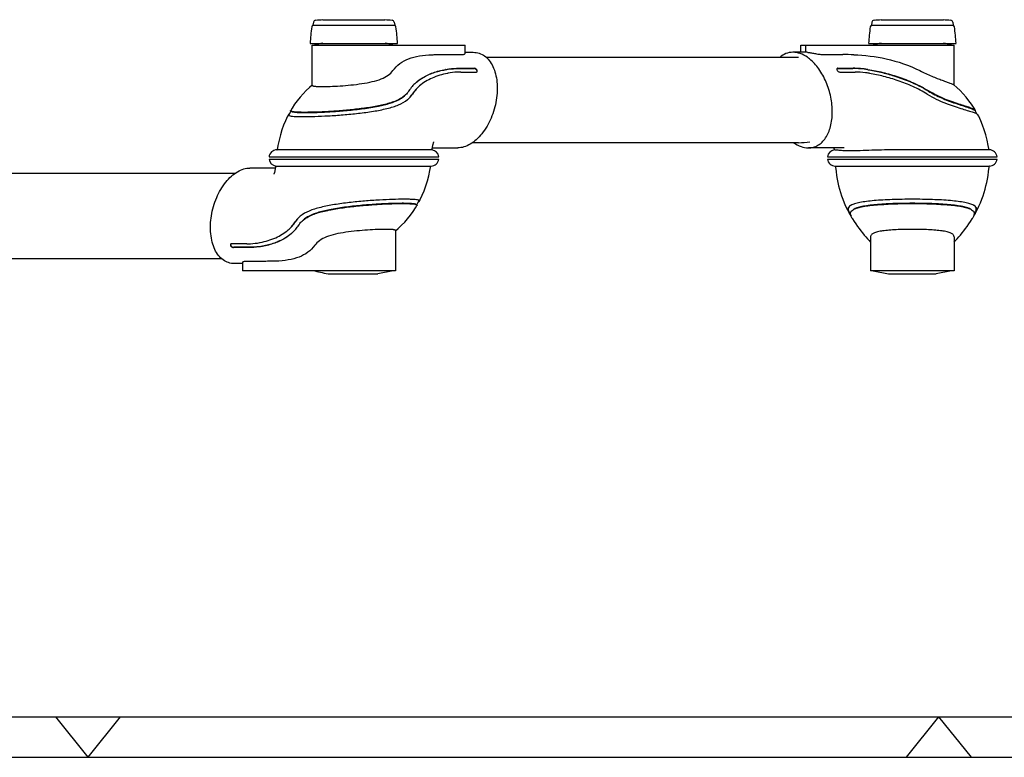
# Model space of a CAD drawing. Extents: x 0 to 420, y 0 to 297.
# Tile 2 of 8: x 122 to 243, y 0 to 91. Entities that reach past the tile are written whole.
import ezdxf

# ---------------------------------------------------------------- set-up
doc = ezdxf.new("R2010")
doc.units = 0
doc.header["$LTSCALE"] = 23.1
for name, color, linetype in [('102160_DXF_CONTINUOUS_LINE', 7, 'CONTINUOUS'), ('102162_DXF_CONTINUOUS_LINE', 7, 'CONTINUOUS'), ('102200_DXF_CONTINUOUS_LINE', 7, 'CONTINUOUS'), ('102380_DXF_FORMAT', 7, 'CONTINUOUS'), ('105-5481_DXF_CONTINUOUS_LI', 7, 'CONTINUOUS')]:
    doc.layers.add(name, color=color, linetype=linetype)

msp = doc.modelspace()

# ---------------------------------------------------------------- linework, layer by layer
at = {"layer": '102160_DXF_CONTINUOUS_LINE', "color": 7, "linetype": 'CONTINUOUS'}
for p, q in [((56.32, 72.09), (148.16, 72.09)), ((56.32, 61.57), (146.44, 61.57))]:
    msp.add_line(p, q, dxfattribs=at)
at = {"layer": '102162_DXF_CONTINUOUS_LINE', "color": 7, "linetype": 'CONTINUOUS'}
for p, q in [((217.7, 86.37), (179.17, 86.37)), ((217.7, 75.85), (177.45, 75.85))]:
    msp.add_line(p, q, dxfattribs=at)
msp.add_arc((217.7, 83.89), 8.04, 270.0041, 280.0485, dxfattribs=at)
at = {"layer": '102200_DXF_CONTINUOUS_LINE', "color": 7, "linetype": 'CONTINUOUS'}
for p, q in [((157.66, 82.93), (157.66, 87.91)), ((157.66, 87.91), (176.56, 87.91)), ((176.56, 86.87), (176.56, 87.91)), ((218, 87.91), (236.9, 87.91)), ((218, 87.01), (218, 87.91)), ((218.57, 87.91), (218.57, 87.01)), ((236.9, 82.95), (236.9, 87.91)), ((173.69, 86.73), (176.06, 86.73)), ((176.56, 87.01), (177.55, 87.01)), ((218.57, 87.01), (217, 87.01)), ((220.81, 86.73), (223.18, 86.73)), ((175.75, 85), (177.64, 85)), ((175.78, 85.04), (177.66, 85.04)), ((176.02, 84.57), (175.99, 84.57)), ((176.02, 84.57), (177.91, 84.57)), ((222.53, 85), (224.42, 85)), ((222.55, 85.04), (224.44, 85.04)), ((222.8, 84.57), (224.68, 84.57)), ((226.42, 84.42), (226.4, 84.42)), ((233.6, 81.84), (233.59, 81.85)), ((155.03, 79.75), (154.77, 79.28)), ((156.57, 79.07), (156.61, 79.07)), ((239.72, 79.41), (239.5, 79.81)), ((153.29, 74.98), (153.32, 74.98)), ((155.55, 74.98), (153.32, 74.98)), ((170.09, 74.98), (155.55, 74.98)), ((172.49, 75.21), (175.63, 75.21)), ((223.32, 75.21), (218.92, 75.21)), ((241.21, 74.98), (236.52, 74.98)), ((241.23, 74.98), (241.21, 74.98)), ((241.26, 74.98), (241.23, 74.98)), ((241.23, 74.98), (241.23, 74.98)), ((152.33, 74.11), (173.29, 74.11)), ((152.33, 73.83), (173.29, 73.83)), ((155.52, 72.96), (170.06, 72.96)), ((170.06, 72.96), (172.29, 72.96)), ((172.32, 72.96), (172.29, 72.96)), ((221.27, 74.11), (242.23, 74.11)), ((221.27, 73.83), (242.23, 73.83)), ((222.23, 72.96), (222.24, 72.96)), ((222.24, 72.96), (222.25, 72.96)), ((222.25, 72.96), (231.75, 72.96)), ((231.75, 72.96), (241.25, 72.96)), ((241.26, 72.96), (241.25, 72.96)), ((153.12, 72.73), (149.98, 72.73)), ((169.04, 68.87), (169, 68.87)), ((170.58, 68.19), (170.84, 68.66)), ((224.03, 67.12), (224.13, 66.96)), ((239.37, 66.97), (239.47, 67.12)), ((224.36, 66.45), (224.56, 66.14)), ((167.96, 65.01), (167.96, 60.03)), ((149.59, 63.37), (147.7, 63.37)), ((149.59, 63.37), (149.62, 63.37)), ((226.6, 64.24), (226.6, 60.03)), ((236.9, 64.24), (236.9, 60.03)), ((149.83, 62.91), (147.95, 62.91)), ((149.86, 62.94), (147.97, 62.94)), ((149.05, 60.93), (148.06, 60.93)), ((149.05, 61.07), (149.05, 60.03)), ((151.92, 61.21), (149.55, 61.21)), ((167.96, 60.03), (149.05, 60.03)), ((159.85, 59.65), (165.76, 59.65)), ((167.66, 60.03), (165.76, 59.65)), ((236.9, 60.03), (226.6, 60.03)), ((226.9, 60.03), (228.79, 59.65)), ((228.79, 59.65), (234.71, 59.65)), ((236.6, 60.03), (234.71, 59.65))]:
    msp.add_line(p, q, dxfattribs=at)
for points in [[(157.66, 82.95), (157.32, 82.66), (156.92, 82.28), (156.53, 81.89), (156.17, 81.47), (155.82, 81.04), (155.49, 80.59), (155.18, 80.12), (155.01, 79.84)], [(239.54, 79.84), (239.38, 80.12), (239.06, 80.59), (238.74, 81.04), (238.39, 81.47), (238.02, 81.89), (237.64, 82.28), (237.23, 82.66), (236.86, 82.99)], [(154.72, 79.31), (154.62, 79.11), (154.36, 78.57), (154.13, 78.01), (153.92, 77.43), (153.73, 76.81), (153.57, 76.17), (153.42, 75.51), (153.32, 74.98)], [(241.23, 74.98), (241.13, 75.51), (240.99, 76.17), (240.82, 76.81), (240.63, 77.43), (240.42, 78.01), (240.19, 78.57), (239.94, 79.11), (239.84, 79.31)], [(172.45, 74.97), (172.46, 75.07), (172.48, 75.17), (172.5, 75.28), (172.52, 75.38), (172.54, 75.48), (172.56, 75.57), (172.58, 75.65), (172.6, 75.73), (172.62, 75.8), (172.64, 75.86), (172.66, 75.91), (172.67, 75.94), (172.68, 75.97), (172.69, 75.98)], [(222.07, 75.21), (222.07, 75.17), (222.09, 75.07), (222.11, 74.97)], [(153.16, 72.98), (153.15, 72.88), (153.13, 72.77), (153.11, 72.66), (153.09, 72.56), (153.07, 72.47), (153.05, 72.38), (153.03, 72.29), (153.01, 72.21), (152.99, 72.15), (152.97, 72.09), (152.95, 72.04), (152.94, 72), (152.93, 71.97), (152.92, 71.96)], [(170.89, 68.63), (170.99, 68.83), (171.25, 69.37), (171.48, 69.93), (171.69, 70.52), (171.88, 71.13), (172.05, 71.77), (172.19, 72.44), (172.29, 72.96)], [(222.24, 72.96), (222.26, 72.83), (222.33, 72.3), (222.4, 71.82), (222.48, 71.36), (222.56, 70.94), (222.65, 70.52), (222.76, 70.11), (222.87, 69.71), (223, 69.3), (223.16, 68.87), (223.33, 68.43), (223.52, 68), (223.73, 67.58), (223.95, 67.16)], [(239.55, 67.16), (239.77, 67.58), (239.97, 68), (240.16, 68.43), (240.34, 68.87), (240.5, 69.3), (240.63, 69.71), (240.74, 70.11), (240.84, 70.52), (240.94, 70.94), (241.02, 71.36), (241.1, 71.82), (241.17, 72.3), (241.24, 72.83), (241.25, 72.96)], [(167.96, 64.99), (168.29, 65.28), (168.69, 65.66), (169.08, 66.06), (169.44, 66.47), (169.79, 66.9), (170.12, 67.35), (170.43, 67.83), (170.6, 68.1)], [(224.56, 66.14), (224.77, 65.83), (224.98, 65.53), (225.19, 65.25), (225.4, 64.97), (225.61, 64.71), (225.82, 64.46), (226.02, 64.22), (226.22, 63.99), (226.42, 63.78), (226.6, 63.59)], [(236.9, 63.59), (237.08, 63.78), (237.28, 63.99), (237.48, 64.22), (237.68, 64.46), (237.89, 64.71), (238.1, 64.97), (238.31, 65.25), (238.52, 65.53), (238.73, 65.83)], [(238.73, 65.83), (238.94, 66.14), (239.14, 66.45)]]:
    msp.add_lwpolyline(points, dxfattribs=at)
for centre, radius, start, end in [((162.81, 68.51), 20, 101.1016, 104.0341), ((162.81, 68.51), 20, 76.0347, 78.8984), ((231.75, 68.51), 20, 101.0899, 104.0341), ((231.75, 68.51), 20, 75.9659, 78.9101), ((216.1, 82.49), 4.75, 51.3724, 55.3027), ((223.17, 46.86), 39.87, 88.0577, 89.9951), ((175.61, 76.85), 8.18, 100.3283, 100.578), ((176.17, 75.59), 9, 101.2824, 101.5116), ((177.93, 84.69), 0.114, 315.8438, 321.3237), ((222.52, 84.93), 0.0998, 141.3335, 146.983), ((224.41, 73.07), 11.94, 81.1351, 89.9485), ((224.43, 73.18), 11.86, 81.2751, 89.9469), ((224.05, 70.56), 14.5, 81.1679, 81.3359), ((224.08, 70.62), 14, 80.1803, 80.3525), ((173.8, 79.54), 5, 132.1668, 147.182), ((174.03, 79.21), 4.8, 131.0474, 147.1088), ((174.06, 79.24), 4.8, 131.0426, 147.1402), ((173.86, 79.47), 5.09, 131.0801, 132.1528), ((167.53, 83.46), 2.98, 310.7942, 327.1513), ((167.25, 83.77), 2.79, 326.2736, 327.1332), ((167.43, 83.57), 3.13, 309.8806, 310.851), ((154.8, 79.27), 0.0894, 150.7234, 152.4258), ((155.09, 79.79), 0.0948, 149.5335, 152.6629), ((239.45, 79.79), 0.107, 30.4614, 33.1595), ((239.46, 79.79), 0.0948, 27.3371, 30.4665), ((153.33, 73.97), 1.01, 92, 172.0324), ((172.29, 73.97), 1.01, 7.9676, 81.1508), ((222.27, 73.97), 1.01, 99.26, 172.0324), ((241.23, 73.97), 1.01, 7.9676, 88), ((153.33, 73.97), 1.01, 187.9676, 261.1508), ((172.29, 73.97), 1.01, 272, 352.0324), ((222.27, 73.97), 1.01, 187.9676, 268), ((241.23, 73.97), 1.01, 272, 352.0324), ((170.52, 68.15), 0.0948, 329.5335, 332.6629), ((170.81, 68.67), 0.0894, 330.7234, 332.4258), ((224.82, 66.94), 1.35, 119.2054, 121.5232), ((238.68, 66.94), 1.35, 58.4781, 60.7893), ((226.24, 68.42), 2.62, 208.7343, 210.4569), ((226.68, 68.68), 3.12, 210.4303, 211.1612), ((226.3, 68.45), 2.63, 208.5616, 210.4357), ((237.2, 68.45), 2.63, 329.5643, 331.4379), ((236.85, 68.66), 3.09, 328.9544, 329.5755), ((237.26, 68.42), 2.62, 329.5471, 331.266), ((151.55, 68.7), 4.8, 311.0426, 327.1402), ((151.58, 68.73), 4.8, 311.0474, 327.1088), ((151.81, 68.4), 5, 312.1668, 327.182), ((158.08, 64.48), 2.98, 130.7942, 147.1513), ((158.36, 64.17), 2.79, 146.2736, 147.1332), ((158.18, 64.37), 3.13, 129.8806, 130.851), ((226.96, 68.09), 3.07, 209.7283, 210.1721), ((227.5, 68.41), 3.7, 210.2134, 211.9227), ((236, 68.41), 3.7, 328.0774, 329.7894), ((236.55, 68.08), 3.05, 329.8299, 330.3467), ((151.75, 68.47), 5.09, 311.0801, 312.1528), ((147.68, 63.25), 0.114, 135.8438, 141.3237), ((149.44, 72.35), 9, 281.2824, 281.5116), ((150, 71.09), 8.18, 280.3283, 280.578), ((162.81, 79.43), 20, 256.0347, 261.4913)]:
    msp.add_arc(centre, radius, start, end, dxfattribs=at)
msp.add_ellipse((218.57, 81.11), major_axis=(0, 5.9), ratio=0.662846, start_param=-0.073995, end_param=0.000077, dxfattribs=at)
for points, knots in [([(167.63, 84.75), (167.87, 85.08), (168.45, 85.67), (169.59, 86.27), (170.95, 86.6), (171.92, 86.69), (172.44, 86.71)], [0, 0, 0, 0, 0.225074, 0.456578, 0.712233, 1, 1, 1, 1]), ([(172.43, 86.71), (172.54, 86.71), (172.95, 86.73), (173.37, 86.73), (173.69, 86.73)], [0, 0, 0, 0, 0.242928, 1, 1, 1, 1]), ([(177.55, 87.01), (177.8, 87.01), (178.3, 86.94), (178.98, 86.58), (179.56, 86), (180.01, 85.25), (180.32, 84.35), (180.56, 82.95), (180.47, 81.07), (179.84, 78.88), (178.91, 77.24), (177.96, 76.22), (177.21, 75.66), (176.43, 75.3), (175.89, 75.21), (175.63, 75.21)], [0, 0, 0, 0, 0.047694, 0.095816, 0.147038, 0.203088, 0.264589, 0.331265, 0.475875, 0.626319, 0.769632, 0.835169, 0.895282, 0.949899, 1, 1, 1, 1]), ([(176.06, 86.73), (176.13, 86.73), (176.25, 86.74), (176.4, 86.76), (176.48, 86.79), (176.53, 86.82), (176.56, 86.85), (176.56, 86.87)], [0, 0, 0, 0, 0.392301, 0.68955, 0.800732, 0.887494, 1, 1, 1, 1]), ([(217, 87.01), (216.71, 87.01), (216.11, 86.9), (215.61, 86.57), (215.39, 86.37)], [0, 0, 0, 0, 0.494099, 1, 1, 1, 1]), ([(218.8, 86.39), (218.52, 86.58), (217.95, 86.89), (217.3, 87.01), (217, 87.01)], [0, 0, 0, 0, 0.526118, 1, 1, 1, 1]), ([(218.86, 87), (219.01, 86.98), (219.32, 86.93), (219.81, 86.84), (220.32, 86.76), (220.65, 86.73), (220.81, 86.73)], [0, 0, 0, 0, 0.219506, 0.485361, 0.758862, 1, 1, 1, 1]), ([(224.52, 86.71), (225.86, 86.66), (228.67, 86.32), (231.36, 85.4), (232.68, 84.75)], [0, 0, 0, 0, 0.476833, 1, 1, 1, 1]), ([(218.92, 75.21), (219.13, 75.21), (219.54, 75.27), (220.12, 75.51), (220.63, 75.91), (221.07, 76.45), (221.42, 77.11), (221.77, 78.15), (221.94, 79.64), (221.75, 81.5), (221.18, 83.33), (220.3, 84.95), (219.5, 85.84), (219.06, 86.19)], [0, 0, 0, 0, 0.046537, 0.093026, 0.14137, 0.193044, 0.248899, 0.309184, 0.441533, 0.585049, 0.731666, 0.872583, 1, 1, 1, 1]), ([(158.86, 82.79), (159.2, 82.79), (159.95, 82.8), (161.14, 82.86), (162.45, 82.97), (163.78, 83.13), (165.04, 83.36), (166.14, 83.68), (167.03, 84.12), (167.47, 84.53), (167.63, 84.75)], [0, 0, 0, 0, 0.110428, 0.243541, 0.389817, 0.53889, 0.68058, 0.806489, 0.912406, 1, 1, 1, 1]), ([(170.52, 83.31), (170.75, 83.51), (171.4, 83.98), (172.6, 84.54), (173.59, 84.8), (174.1, 84.89)], [0, 0, 0, 0, 0.234203, 0.601188, 1, 1, 1, 1]), ([(170.52, 83.31), (170.78, 83.53), (171.44, 84), (172.65, 84.53), (173.59, 84.77), (174.08, 84.86)], [0, 0, 0, 0, 0.261124, 0.616633, 1, 1, 1, 1]), ([(174.38, 84.41), (173.72, 84.28), (172.49, 83.92), (171.37, 83.26), (170.91, 82.86)], [0, 0, 0, 0, 0.52614, 1, 1, 1, 1]), ([(174.08, 84.86), (174.21, 84.89), (174.76, 84.97), (175.32, 85), (175.75, 85)], [0, 0, 0, 0, 0.234195, 1, 1, 1, 1]), ([(174.14, 84.9), (174.27, 84.92), (174.81, 85.01), (175.36, 85.04), (175.78, 85.04)], [0, 0, 0, 0, 0.241606, 1, 1, 1, 1]), ([(175.99, 84.57), (175.85, 84.57), (175.32, 84.56), (174.8, 84.5), (174.41, 84.42)], [0, 0, 0, 0, 0.257517, 1, 1, 1, 1]), ([(178.02, 84.65), (178.02, 84.69), (177.99, 84.78), (177.9, 84.89), (177.78, 84.98), (177.68, 85), (177.64, 85)], [0, 0, 0, 0, 0.216198, 0.481954, 0.758399, 1, 1, 1, 1]), ([(178.02, 84.62), (178.03, 84.63), (178.05, 84.67), (178.05, 84.74), (178.02, 84.81), (177.95, 84.91), (177.83, 85), (177.72, 85.04), (177.66, 85.04)], [0, 0, 0, 0, 0.09219, 0.196294, 0.317143, 0.453047, 0.742373, 1, 1, 1, 1]), ([(177.91, 84.57), (177.92, 84.57), (177.96, 84.57), (177.99, 84.59), (178.01, 84.61)], [0, 0, 0, 0, 0.276165, 1, 1, 1, 1]), ([(222.44, 84.98), (222.43, 84.97), (222.42, 84.95), (222.42, 84.93), (222.42, 84.92)], [0, 0, 0, 0, 0.734317, 1, 1, 1, 1]), ([(222.42, 84.92), (222.42, 84.88), (222.45, 84.79), (222.54, 84.68), (222.66, 84.6), (222.75, 84.57), (222.8, 84.57)], [0, 0, 0, 0, 0.215123, 0.48223, 0.758924, 1, 1, 1, 1]), ([(222.53, 85), (222.52, 85), (222.48, 85), (222.45, 84.99), (222.43, 84.97)], [0, 0, 0, 0, 0.27618, 1, 1, 1, 1]), ([(222.55, 85.04), (222.54, 85.04), (222.5, 85.03), (222.46, 85.02), (222.44, 84.99)], [0, 0, 0, 0, 0.285581, 1, 1, 1, 1]), ([(226.4, 84.42), (226.26, 84.45), (225.69, 84.53), (225.11, 84.57), (224.68, 84.57)], [0, 0, 0, 0, 0.257242, 1, 1, 1, 1]), ([(226.25, 84.86), (226.78, 84.78), (227.87, 84.57), (229.57, 84.1), (231.57, 83.39), (232.97, 82.7), (233.73, 82.22)], [0, 0, 0, 0, 0.204068, 0.417251, 0.660967, 1, 1, 1, 1]), ([(226.27, 84.89), (226.89, 84.8), (228.14, 84.54), (230.03, 84), (231.93, 83.27), (233.17, 82.62), (233.76, 82.25)], [0, 0, 0, 0, 0.233825, 0.480172, 0.736431, 1, 1, 1, 1]), ([(233.59, 81.85), (233.03, 82.2), (231.85, 82.82), (230.03, 83.52), (228.24, 84.05), (227.05, 84.31), (226.47, 84.41)], [0, 0, 0, 0, 0.264124, 0.520742, 0.76697, 1, 1, 1, 1]), ([(232.68, 84.75), (233.17, 84.51), (233.87, 84.18), (234.8, 83.8), (235.41, 83.57), (235.93, 83.38), (236.35, 83.23), (236.63, 83.12), (236.78, 83.04), (236.84, 83.01), (236.86, 82.99)], [0, 0, 0, 0, 0.355521, 0.516925, 0.661516, 0.785146, 0.884299, 0.956335, 0.981704, 1, 1, 1, 1]), ([(157.66, 82.93), (157.66, 82.9), (157.74, 82.86), (157.84, 82.84), (157.98, 82.82), (158.15, 82.8), (158.45, 82.79), (158.69, 82.79), (158.86, 82.79)], [0, 0, 0, 0, 0.082013, 0.163186, 0.273769, 0.413663, 0.582144, 1, 1, 1, 1]), ([(169.08, 81.66), (168.77, 81.39), (168.19, 81.07), (167.35, 80.77), (166.35, 80.49), (164.98, 80.22), (163.24, 79.99), (161.46, 79.81), (159.75, 79.69), (158.2, 79.62), (157.23, 79.6), (156.79, 79.6)], [0, 0, 0, 0, 0.098176, 0.153697, 0.213662, 0.345004, 0.486469, 0.630569, 0.7693, 0.894818, 1, 1, 1, 1]), ([(156.83, 79.57), (157.32, 79.57), (158.39, 79.59), (160.11, 79.68), (162.01, 79.83), (163.94, 80.04), (165.71, 80.32), (167.18, 80.67), (168.27, 81.08), (168.83, 81.44), (169.05, 81.63)], [0, 0, 0, 0, 0.116873, 0.257708, 0.412604, 0.572167, 0.721809, 0.842327, 0.931166, 1, 1, 1, 1]), ([(169.58, 82.22), (169.54, 82.17), (169.4, 81.96), (169.23, 81.78), (169.08, 81.66)], [0, 0, 0, 0, 0.248013, 1, 1, 1, 1]), ([(169.51, 81.23), (169.55, 81.28), (169.74, 81.45), (169.9, 81.66), (170, 81.82)], [0, 0, 0, 0, 0.253965, 1, 1, 1, 1]), ([(233.6, 81.84), (233.95, 81.62), (234.67, 81.23), (235.75, 80.76), (236.77, 80.39), (237.68, 80.1), (238.46, 79.86), (239.01, 79.69), (239.36, 79.57), (239.56, 79.49), (239.7, 79.42), (239.78, 79.38), (239.8, 79.35)], [0, 0, 0, 0, 0.186222, 0.363348, 0.526558, 0.671346, 0.793816, 0.890777, 0.928896, 0.959834, 0.983497, 1, 1, 1, 1]), ([(233.73, 82.22), (233.99, 82.06), (234.51, 81.76), (235.34, 81.37), (236.19, 81.02), (237.07, 80.71), (237.8, 80.48), (238.35, 80.3), (238.71, 80.18), (239.01, 80.08), (239.24, 79.98), (239.4, 79.9), (239.48, 79.84), (239.5, 79.81)], [0, 0, 0, 0, 0.144763, 0.288759, 0.435682, 0.585626, 0.733892, 0.802665, 0.863746, 0.914998, 0.955001, 0.983098, 1, 1, 1, 1]), ([(239.54, 79.84), (239.52, 79.87), (239.47, 79.92), (239.35, 79.98), (239.19, 80.05), (238.88, 80.17), (238.38, 80.34), (237.66, 80.56), (236.8, 80.85), (235.83, 81.2), (234.79, 81.66), (234.1, 82.04), (233.76, 82.25)], [0, 0, 0, 0, 0.013639, 0.034432, 0.062802, 0.098754, 0.192699, 0.314081, 0.459696, 0.625675, 0.807481, 1, 1, 1, 1]), ([(156.61, 79.07), (157.07, 79.07), (158.09, 79.09), (159.71, 79.17), (161.51, 79.29), (163.36, 79.47), (165.17, 79.71), (166.6, 79.98), (167.63, 80.27), (168.51, 80.57), (169.11, 80.9), (169.44, 81.17)], [0, 0, 0, 0, 0.106051, 0.232309, 0.371554, 0.515858, 0.657171, 0.788007, 0.847592, 0.902669, 1, 1, 1, 1]), ([(154.72, 79.31), (154.71, 79.3), (154.71, 79.29), (154.72, 79.25), (154.74, 79.23), (154.76, 79.22)], [0, 0, 0, 0, 0.230469, 0.442601, 1, 1, 1, 1]), ([(154.75, 79.35), (154.75, 79.35), (154.74, 79.34), (154.72, 79.32), (154.72, 79.31)], [0, 0, 0, 0, 0.283592, 1, 1, 1, 1]), ([(154.83, 79.41), (154.83, 79.4), (154.8, 79.39), (154.77, 79.37), (154.75, 79.35)], [0, 0, 0, 0, 0.287453, 1, 1, 1, 1]), ([(154.77, 79.28), (154.76, 79.27), (154.75, 79.24), (154.78, 79.21), (154.79, 79.2)], [0, 0, 0, 0, 0.468294, 1, 1, 1, 1]), ([(154.76, 79.22), (154.77, 79.21), (154.78, 79.21), (154.8, 79.2), (154.81, 79.19)], [0, 0, 0, 0, 0.226423, 1, 1, 1, 1]), ([(154.81, 79.19), (154.89, 79.17), (155.1, 79.13), (155.47, 79.09), (155.98, 79.07), (156.36, 79.07), (156.57, 79.07)], [0, 0, 0, 0, 0.13997, 0.355143, 0.643388, 1, 1, 1, 1]), ([(155.06, 79.74), (155.04, 79.75), (155.01, 79.77), (155, 79.81), (155, 79.83), (155.01, 79.84)], [0, 0, 0, 0, 0.55632, 0.768851, 1, 1, 1, 1]), ([(156.79, 79.6), (156.57, 79.6), (156.19, 79.6), (155.68, 79.62), (155.34, 79.66), (155.15, 79.7), (155.08, 79.72), (155.06, 79.74)], [0, 0, 0, 0, 0.37066, 0.663762, 0.873934, 0.947288, 1, 1, 1, 1]), ([(155.1, 79.71), (155.13, 79.7), (155.2, 79.67), (155.39, 79.63), (155.72, 79.6), (156.23, 79.57), (156.61, 79.57), (156.83, 79.57)], [0, 0, 0, 0, 0.052866, 0.126361, 0.336805, 0.629932, 1, 1, 1, 1]), ([(239.53, 79.76), (239.54, 79.77), (239.56, 79.79), (239.55, 79.82), (239.55, 79.84)], [0, 0, 0, 0, 0.519798, 1, 1, 1, 1]), ([(239.8, 79.35), (239.81, 79.35), (239.82, 79.33), (239.83, 79.32), (239.84, 79.31)], [0, 0, 0, 0, 0.28591, 1, 1, 1, 1]), ([(217.1, 75.85), (217.38, 75.65), (217.96, 75.34), (218.61, 75.21), (218.92, 75.21)], [0, 0, 0, 0, 0.526452, 1, 1, 1, 1]), ([(172.44, 74.97), (172.42, 74.97), (172.35, 74.97), (172.22, 74.98), (172.03, 74.98), (171.76, 74.98), (171.43, 74.98), (170.87, 74.98), (170.41, 74.98), (170.09, 74.98)], [0, 0, 0, 0, 0.027029, 0.082495, 0.166566, 0.279084, 0.419568, 0.587278, 1, 1, 1, 1]), ([(224.08, 74.83), (223.92, 74.83), (223.62, 74.83), (223.21, 74.86), (222.88, 74.89), (222.64, 74.91), (222.48, 74.93), (222.38, 74.94), (222.3, 74.94), (222.23, 74.95), (222.18, 74.96), (222.14, 74.96), (222.12, 74.96), (222.11, 74.96), (222.11, 74.97)], [0, 0, 0, 0, 0.243912, 0.449243, 0.618506, 0.754996, 0.811712, 0.860964, 0.902815, 0.93726, 0.96426, 0.983745, 0.995648, 1, 1, 1, 1]), ([(236.52, 74.98), (235.46, 74.98), (233.85, 74.98), (231.67, 74.98), (229.99, 74.97), (228.36, 74.96), (226.8, 74.93), (225.38, 74.87), (224.49, 74.83), (224.08, 74.83)], [0, 0, 0, 0, 0.254052, 0.389487, 0.525294, 0.657924, 0.784253, 0.900642, 1, 1, 1, 1]), ([(153.17, 72.97), (153.19, 72.97), (153.26, 72.97), (153.39, 72.97), (153.58, 72.97), (153.85, 72.96), (154.18, 72.96), (154.74, 72.96), (155.2, 72.96), (155.52, 72.96)], [0, 0, 0, 0, 0.027029, 0.082495, 0.166566, 0.279084, 0.419568, 0.587278, 1, 1, 1, 1]), ([(148.06, 60.93), (147.81, 60.93), (147.31, 61.01), (146.63, 61.37), (146.05, 61.94), (145.6, 62.69), (145.29, 63.6), (145.05, 64.99), (145.14, 66.88), (145.77, 69.07), (146.7, 70.7), (147.65, 71.72), (148.4, 72.29), (149.18, 72.64), (149.72, 72.73), (149.98, 72.73)], [0, 0, 0, 0, 0.047694, 0.095816, 0.147038, 0.203088, 0.264589, 0.331265, 0.475875, 0.626319, 0.769632, 0.835169, 0.895282, 0.949899, 1, 1, 1, 1]), ([(169, 68.87), (168.54, 68.87), (167.52, 68.85), (165.9, 68.78), (164.11, 68.65), (162.25, 68.47), (160.44, 68.23), (159.01, 67.96), (157.98, 67.68), (157.1, 67.37), (156.5, 67.05), (156.17, 66.77)], [0, 0, 0, 0, 0.106051, 0.232309, 0.371554, 0.515858, 0.657171, 0.788007, 0.847592, 0.902669, 1, 1, 1, 1]), ([(156.53, 66.28), (156.84, 66.55), (157.42, 66.87), (158.26, 67.18), (159.26, 67.45), (160.63, 67.72), (162.37, 67.96), (164.15, 68.13), (165.86, 68.25), (167.41, 68.33), (168.38, 68.35), (168.82, 68.35)], [0, 0, 0, 0, 0.098176, 0.153697, 0.213662, 0.345004, 0.486469, 0.630569, 0.7693, 0.894818, 1, 1, 1, 1]), ([(168.78, 68.37), (168.29, 68.37), (167.22, 68.35), (165.5, 68.26), (163.6, 68.11), (161.67, 67.9), (159.9, 67.62), (158.43, 67.27), (157.34, 66.86), (156.78, 66.5), (156.56, 66.31)], [0, 0, 0, 0, 0.116873, 0.257708, 0.412604, 0.572167, 0.721809, 0.842327, 0.931166, 1, 1, 1, 1]), ([(170.51, 68.23), (170.48, 68.25), (170.41, 68.27), (170.22, 68.31), (169.89, 68.35), (169.38, 68.37), (169, 68.37), (168.78, 68.37)], [0, 0, 0, 0, 0.052866, 0.126361, 0.336805, 0.629932, 1, 1, 1, 1]), ([(168.82, 68.35), (169.04, 68.35), (169.42, 68.34), (169.93, 68.32), (170.27, 68.29), (170.46, 68.24), (170.53, 68.22), (170.56, 68.2)], [0, 0, 0, 0, 0.37066, 0.663762, 0.873934, 0.947288, 1, 1, 1, 1]), ([(170.8, 68.75), (170.72, 68.78), (170.51, 68.81), (170.14, 68.85), (169.63, 68.87), (169.25, 68.87), (169.04, 68.87)], [0, 0, 0, 0, 0.13997, 0.355143, 0.643388, 1, 1, 1, 1]), ([(170.56, 68.2), (170.57, 68.19), (170.6, 68.17), (170.61, 68.13), (170.61, 68.11), (170.6, 68.11)], [0, 0, 0, 0, 0.55632, 0.768851, 1, 1, 1, 1]), ([(170.78, 68.53), (170.79, 68.54), (170.81, 68.56), (170.84, 68.58), (170.86, 68.59)], [0, 0, 0, 0, 0.287453, 1, 1, 1, 1]), ([(170.85, 68.73), (170.84, 68.73), (170.83, 68.74), (170.81, 68.74), (170.8, 68.75)], [0, 0, 0, 0, 0.226423, 1, 1, 1, 1]), ([(170.84, 68.66), (170.85, 68.67), (170.86, 68.71), (170.83, 68.73), (170.82, 68.74)], [0, 0, 0, 0, 0.468294, 1, 1, 1, 1]), ([(170.89, 68.63), (170.9, 68.64), (170.9, 68.66), (170.89, 68.7), (170.87, 68.72), (170.85, 68.73)], [0, 0, 0, 0, 0.230469, 0.442601, 1, 1, 1, 1]), ([(170.86, 68.59), (170.86, 68.6), (170.88, 68.61), (170.89, 68.62), (170.89, 68.63)], [0, 0, 0, 0, 0.283592, 1, 1, 1, 1]), ([(224.12, 68.09), (224.04, 68.05), (223.93, 67.96), (223.84, 67.82), (223.79, 67.66), (223.81, 67.43), (223.89, 67.26), (223.95, 67.16)], [0, 0, 0, 0, 0.258448, 0.368549, 0.474276, 0.703321, 1, 1, 1, 1]), ([(224.12, 68.09), (224.04, 68.04), (223.93, 67.95), (223.86, 67.79), (223.83, 67.64), (223.87, 67.43), (223.95, 67.28), (223.99, 67.2)], [0, 0, 0, 0, 0.280256, 0.394707, 0.503773, 0.732488, 1, 1, 1, 1]), ([(231.75, 68.87), (230.92, 68.87), (229.7, 68.85), (228.13, 68.78), (227.07, 68.71), (226.13, 68.61), (225.32, 68.49), (224.68, 68.34), (224.31, 68.2), (224.16, 68.12)], [0, 0, 0, 0, 0.32434, 0.476294, 0.616335, 0.741091, 0.847744, 0.934274, 1, 1, 1, 1]), ([(224.43, 67.58), (224.57, 67.67), (224.92, 67.81), (225.53, 67.96), (226.3, 68.08), (227.22, 68.18), (228.24, 68.25), (229.77, 68.33), (230.95, 68.35), (231.75, 68.35)], [0, 0, 0, 0, 0.064883, 0.150684, 0.256913, 0.381582, 0.521846, 0.674273, 1, 1, 1, 1]), ([(231.75, 68.37), (230.95, 68.37), (229.78, 68.36), (228.27, 68.28), (227.25, 68.21), (226.34, 68.11), (225.57, 67.98), (224.96, 67.83), (224.61, 67.69), (224.48, 67.61)], [0, 0, 0, 0, 0.325451, 0.477929, 0.618202, 0.742895, 0.849693, 0.936118, 1, 1, 1, 1]), ([(239.33, 68.12), (239.19, 68.2), (238.82, 68.34), (238.18, 68.49), (237.37, 68.61), (236.04, 68.75), (234.15, 68.85), (232.58, 68.87), (231.75, 68.87)], [0, 0, 0, 0, 0.065721, 0.15225, 0.258903, 0.383661, 0.675645, 1, 1, 1, 1]), ([(239.02, 67.61), (238.89, 67.69), (238.54, 67.83), (237.93, 67.98), (237.16, 68.11), (236.25, 68.21), (235.23, 68.28), (233.72, 68.36), (232.55, 68.37), (231.75, 68.37)], [0, 0, 0, 0, 0.063897, 0.150324, 0.257124, 0.381804, 0.522084, 0.674554, 1, 1, 1, 1]), ([(231.75, 68.35), (232.55, 68.35), (233.73, 68.33), (235.26, 68.25), (236.28, 68.18), (237.19, 68.08), (237.97, 67.96), (238.58, 67.81), (238.93, 67.67), (239.07, 67.58)], [0, 0, 0, 0, 0.325732, 0.47816, 0.618426, 0.743088, 0.849316, 0.935117, 1, 1, 1, 1]), ([(239.55, 67.16), (239.6, 67.26), (239.69, 67.43), (239.71, 67.66), (239.66, 67.82), (239.57, 67.96), (239.46, 68.05), (239.38, 68.09)], [0, 0, 0, 0, 0.29668, 0.525726, 0.631455, 0.741557, 1, 1, 1, 1]), ([(239.51, 67.2), (239.55, 67.28), (239.62, 67.43), (239.66, 67.64), (239.64, 67.79), (239.56, 67.95), (239.46, 68.04), (239.38, 68.09)], [0, 0, 0, 0, 0.267492, 0.49619, 0.605255, 0.719711, 1, 1, 1, 1]), ([(224.01, 67.06), (224.02, 67.04), (224.07, 66.95), (224.13, 66.86), (224.18, 66.79)], [0, 0, 0, 0, 0.233356, 1, 1, 1, 1]), ([(224.29, 66.57), (224.23, 66.67), (224.14, 66.86), (224.09, 67.12), (224.14, 67.29), (224.23, 67.44), (224.35, 67.53), (224.43, 67.58)], [0, 0, 0, 0, 0.307649, 0.539151, 0.643015, 0.749826, 1, 1, 1, 1]), ([(239.07, 67.58), (239.15, 67.53), (239.26, 67.44), (239.36, 67.29), (239.4, 67.12), (239.36, 66.86), (239.27, 66.68), (239.21, 66.57)], [0, 0, 0, 0, 0.250495, 0.357449, 0.4614, 0.692809, 1, 1, 1, 1]), ([(239.32, 66.79), (239.33, 66.82), (239.4, 66.91), (239.46, 67), (239.5, 67.07)], [0, 0, 0, 0, 0.267161, 1, 1, 1, 1]), ([(156.1, 66.71), (156.06, 66.67), (155.87, 66.49), (155.71, 66.29), (155.61, 66.13)], [0, 0, 0, 0, 0.253965, 1, 1, 1, 1]), ([(156.03, 65.73), (156.07, 65.78), (156.21, 65.98), (156.38, 66.16), (156.53, 66.28)], [0, 0, 0, 0, 0.248013, 1, 1, 1, 1]), ([(151.24, 63.53), (151.89, 63.66), (153.12, 64.03), (154.24, 64.69), (154.7, 65.08)], [0, 0, 0, 0, 0.52614, 1, 1, 1, 1]), ([(155.09, 64.63), (154.86, 64.43), (154.21, 63.96), (153.01, 63.4), (152.02, 63.15), (151.51, 63.05)], [0, 0, 0, 0, 0.234203, 0.601188, 1, 1, 1, 1]), ([(155.09, 64.63), (154.83, 64.41), (154.17, 63.95), (152.97, 63.41), (152.03, 63.17), (151.53, 63.08)], [0, 0, 0, 0, 0.261124, 0.616633, 1, 1, 1, 1]), ([(166.75, 65.16), (166.41, 65.16), (165.66, 65.14), (164.47, 65.08), (163.16, 64.97), (161.83, 64.81), (160.57, 64.59), (159.47, 64.27), (158.58, 63.83), (158.14, 63.41), (157.98, 63.19)], [0, 0, 0, 0, 0.110428, 0.243541, 0.389817, 0.53889, 0.68058, 0.806489, 0.912406, 1, 1, 1, 1]), ([(167.96, 65.01), (167.96, 65.05), (167.87, 65.08), (167.77, 65.11), (167.63, 65.13), (167.46, 65.14), (167.16, 65.15), (166.92, 65.16), (166.75, 65.16)], [0, 0, 0, 0, 0.082013, 0.163186, 0.273769, 0.413663, 0.582144, 1, 1, 1, 1]), ([(231.75, 65.16), (231.41, 65.16), (230.75, 65.15), (229.79, 65.12), (228.9, 65.06), (228.13, 64.98), (227.5, 64.88), (227.07, 64.75), (226.82, 64.62), (226.69, 64.51), (226.61, 64.38), (226.6, 64.29), (226.6, 64.24)], [0, 0, 0, 0, 0.186408, 0.365518, 0.530407, 0.674848, 0.79386, 0.884552, 0.919596, 0.948924, 0.974659, 1, 1, 1, 1]), ([(236.9, 64.24), (236.9, 64.29), (236.88, 64.38), (236.81, 64.51), (236.68, 64.62), (236.43, 64.75), (236, 64.88), (235.37, 64.98), (234.6, 65.06), (233.71, 65.12), (232.75, 65.15), (232.09, 65.16), (231.75, 65.16)], [0, 0, 0, 0, 0.025341, 0.051076, 0.080404, 0.115448, 0.206139, 0.325151, 0.469592, 0.634481, 0.813591, 1, 1, 1, 1]), ([(147.59, 63.33), (147.58, 63.31), (147.56, 63.27), (147.56, 63.2), (147.59, 63.13), (147.66, 63.03), (147.78, 62.94), (147.89, 62.91), (147.95, 62.91)], [0, 0, 0, 0, 0.09219, 0.196294, 0.317143, 0.453047, 0.742373, 1, 1, 1, 1]), ([(147.59, 63.29), (147.59, 63.25), (147.62, 63.16), (147.71, 63.05), (147.83, 62.97), (147.93, 62.94), (147.97, 62.94)], [0, 0, 0, 0, 0.216198, 0.481954, 0.758399, 1, 1, 1, 1]), ([(147.7, 63.37), (147.69, 63.37), (147.66, 63.37), (147.62, 63.35), (147.6, 63.33)], [0, 0, 0, 0, 0.276165, 1, 1, 1, 1]), ([(149.62, 63.37), (149.76, 63.37), (150.29, 63.39), (150.81, 63.45), (151.2, 63.52)], [0, 0, 0, 0, 0.257517, 1, 1, 1, 1]), ([(151.47, 63.04), (151.34, 63.02), (150.8, 62.94), (150.25, 62.91), (149.83, 62.91)], [0, 0, 0, 0, 0.241606, 1, 1, 1, 1]), ([(151.53, 63.08), (151.4, 63.06), (150.85, 62.97), (150.29, 62.94), (149.86, 62.94)], [0, 0, 0, 0, 0.234195, 1, 1, 1, 1]), ([(157.98, 63.19), (157.74, 62.87), (157.16, 62.27), (156.02, 61.67), (154.66, 61.34), (153.69, 61.25), (153.17, 61.23)], [0, 0, 0, 0, 0.225074, 0.456578, 0.712233, 1, 1, 1, 1]), ([(149.55, 61.21), (149.48, 61.21), (149.36, 61.21), (149.21, 61.18), (149.13, 61.15), (149.08, 61.13), (149.05, 61.1), (149.05, 61.07)], [0, 0, 0, 0, 0.392301, 0.68955, 0.800732, 0.887494, 1, 1, 1, 1]), ([(153.18, 61.23), (153.07, 61.23), (152.66, 61.22), (152.24, 61.21), (151.92, 61.21)], [0, 0, 0, 0, 0.242928, 1, 1, 1, 1])]:
    msp.add_open_spline(points, degree=3, knots=knots, dxfattribs=at)
for points in [[(178.01, 84.6), (178.01, 84.62), (178.02, 84.64), (178.02, 84.65)], [(147.61, 63.34), (147.6, 63.33), (147.59, 63.31), (147.59, 63.29)]]:
    msp.add_open_spline(points, degree=3, dxfattribs=at)
at = {"layer": '102380_DXF_FORMAT', "color": 7, "linetype": 'CONTINUOUS'}
for p, q in [((25, 5), (415, 5)), ((130, 0), (126, 5)), ((130, 0), (134, 5)), ((235, 5), (231, 0)), ((235, 5), (239, 0)), ((0, 0), (420, 0))]:
    msp.add_line(p, q, dxfattribs=at)
at = {"layer": '105-5481_DXF_CONTINUOUS_LI', "color": 7, "linetype": 'CONTINUOUS'}
for p, q in [((157.81, 90.71), (157.75, 90.35)), ((157.75, 90.35), (167.86, 90.35)), ((158.96, 91.03), (158.97, 91.01)), ((158.96, 91.03), (166.65, 91.03)), ((158.97, 91.01), (166.65, 91.01)), ((166.65, 91.03), (166.65, 91.01)), ((167.8, 90.71), (167.86, 90.35)), ((226.76, 90.71), (226.69, 90.35)), ((226.69, 90.35), (236.8, 90.35)), ((227.91, 91.03), (235.59, 91.03)), ((227.91, 91.01), (227.91, 91.03)), ((227.91, 91.01), (235.59, 91.01)), ((235.59, 91.01), (235.59, 91.03)), ((236.74, 90.71), (236.8, 90.35)), ((157.41, 88.11), (168.21, 88.11)), ((226.35, 88.11), (237.15, 88.11))]:
    msp.add_line(p, q, dxfattribs=at)
for centre, radius, start, end in [((177.48, 87.06), 20.1, 171.1852, 177.0149), ((157.91, 90.1), 0.3, 122.6728, 171.1852), ((158.11, 90.66), 0.3, 93.7727, 169.4941), ((162.81, 19.42), 71.69, 93.0705, 93.7727), ((162.81, 19.42), 71.69, 86.2273, 86.9295), ((167.5, 90.66), 0.3, 10.5059, 86.2273), ((167.7, 90.1), 0.3, 8.8148, 57.3272), ((148.13, 87.06), 20.1, 2.9851, 8.8148), ((246.42, 87.07), 20.1, 171.1852, 177.0149), ((226.86, 90.1), 0.3, 122.6728, 171.1852), ((227.05, 90.66), 0.3, 93.7727, 169.4941), ((231.75, 19.42), 71.69, 93.0706, 93.7727), ((231.75, 19.42), 71.69, 86.2273, 86.9294), ((236.45, 90.66), 0.3, 10.5059, 86.2273), ((236.64, 90.1), 0.3, 8.8148, 57.3272), ((217.08, 87.07), 20.1, 2.9851, 8.8148)]:
    msp.add_arc(centre, radius, start, end, dxfattribs=at)

doc.saveas('drawing.dxf')
